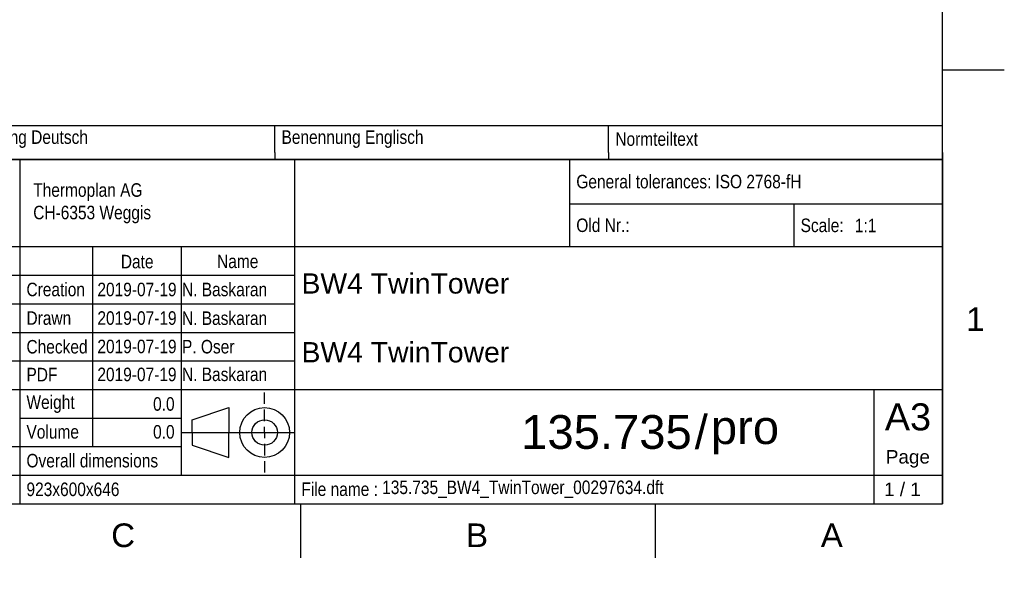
# Model space of a CAD drawing. Header units: millimetres. Extents: x -40 to 419, y 0 to 295.
# Tile 34 of 72: x 273 to 419, y 0 to 82. Entities that reach past the tile are written whole.
import ezdxf
from ezdxf import colors
from ezdxf.entities.mleader import LeaderData, LeaderLine
from ezdxf.math import Vec2, Vec3

# ---------------------------------------------------------------- set-up
doc = ezdxf.new("R2010")
doc.units = ezdxf.units.MM
for name, color, linetype in [('Cartouche', 7, 'Continuous'), ('Défaut', 7, 'Continuous'), ('Format', 7, 'Continuous'), ('Marges', 7, 'Continuous')]:
    doc.layers.add(name, color=color, linetype=linetype)

# ---------------------------------------------------------------- blocks, each defined once
blk = doc.blocks.new('_Dot')
at = {"color": 0, "linetype": 'ByBlock', "lineweight": -2}
blk.add_line((-0.5, 0), (-1, 0), dxfattribs=at)
at = {"color": 0, "linetype": 'ByBlock', "const_width": 0.5}
blk.add_lwpolyline([(-0.25, 0, 1), (0.25, 0, 1)], format="xyb", close=True, dxfattribs=at)
blk = doc.blocks.new('SE5')
at = {"layer": 'Marges', "char_height": 3.5, "width": 3.7133, "attachment_point": 1}
for s, insert in [('{\\fArial|b0||i0||c0|p34;\\C7;\\H3.5;\\W1.;1}', (413.5, 39.09)), ('{\\fArial|b0||i0||c0|p34;\\C7;\\H3.5;\\W1.;C}', (287, 7.09)), ('{\\fArial|b0||i0||c0|p34;\\C7;\\H3.5;\\W1.;B}', (339.5, 7.09)), ('{\\fArial|b0||i0||c0|p34;\\C7;\\H3.5;\\W1.;A}', (392, 7.09))]:
    blk.add_mtext(s, dxfattribs=dict(at, insert=insert))
blk = doc.blocks.new('SE4')
at = {"layer": 'Marges'}
blk.add_blockref('SE5', (0, 0), dxfattribs=at)

msp = doc.modelspace()

# ---------------------------------------------------------------- linework, layer by layer
at = {"layer": 'Cartouche', "color": 7, "linetype": 'Continuous'}
for p, q in [((410.0001, 61.0008), (220.0001, 61.0008)), ((273.46, 61.0008), (273.46, 10.0008)), ((314.14, 61.0008), (314.14, 10.0008)), ((354.8221, 61.0008), (354.8221, 48.0786)), ((354.8221, 54.4108), (410, 54.4108)), ((220, 48.0786), (276.46, 48.0786)), ((276.46, 48.0786), (410, 48.0786)), ((284.2399, 48.0786), (284.2399, 18.4686)), ((297.36, 48.0786), (297.36, 26.9286)), ((219.9375, 43.8409), (273.5694, 43.8409)), ((273.46, 43.8486), (314.14, 43.8486)), ((220, 39.6186), (273.46, 39.6186)), ((273.46, 39.6186), (314.14, 39.6186)), ((220, 35.3886), (273.46, 35.3886)), ((273.46, 35.3886), (314.14, 35.3886)), ((220, 31.1586), (273.46, 31.1586)), ((273.46, 31.1586), (314.14, 31.1586)), ((220, 26.9286), (273.46, 26.9286)), ((273.46, 26.9286), (410, 26.9286)), ((297.36, 26.9286), (297.36, 14.2386)), ((309.7051, 24.7979), (309.7051, 26.4926)), ((399.8401, 26.9286), (399.8399, 10.0086)), ((299.0003, 22.4403), (304.4057, 24.2447)), ((304.4057, 24.2447), (304.4057, 20.561)), ((309.7051, 22.2557), (309.7051, 23.9505)), ((273.46, 22.6986), (297.36, 22.6986)), ((299.0003, 20.561), (299.0003, 22.4403)), ((297.4747, 20.561), (314.14, 20.561)), ((299.0003, 20.561), (299.0003, 18.6816)), ((304.4057, 16.8772), (304.4057, 20.561)), ((309.7051, 20.561), (309.7051, 21.4084)), ((309.7051, 20.561), (309.7051, 19.7136)), ((220, 18.4686), (297.36, 18.4686)), ((299.0003, 18.6816), (304.4057, 16.8772)), ((309.7051, 18.8662), (309.7051, 17.1715)), ((309.7051, 16.3241), (309.7051, 14.6294)), ((220, 14.2386), (297.36, 14.2386)), ((297.36, 14.2386), (410, 14.2386))]:
    msp.add_line(p, q, dxfattribs=at)
for radius in [3.6837, 1.8794]:
    msp.add_circle((309.7051, 20.561), radius, dxfattribs=at)
at = {"layer": 'Défaut', "color": 7, "linetype": 'Continuous'}
for p, q in [((220, 66.0008), (410, 66.0008)), ((311.2, 62.0008), (311.2, 66.0008)), ((360.6, 62.0008), (360.6, 66.0008)), ((410, 62.0008), (410, 66.0008)), ((311.2, 62.0008), (311.2, 61.0008)), ((360.6, 62.0008), (360.6, 61.0008)), ((410, 62.0008), (410, 61.0008)), ((220, 61.0008), (410, 61.0008)), ((220, 61.0008), (410, 61.0008)), ((410, 61.0008), (410, 10)), ((388.0121, 54.4108), (388.0121, 48.0808)), ((220, 10), (410, 10))]:
    msp.add_line(p, q, dxfattribs=at)
at = {"layer": 'Marges', "color": 7, "linetype": 'Continuous'}
for p, q in [((410, 10), (410, 287)), ((410, 74.25), (419.1561, 74.25)), ((10, 10), (410, 10)), ((315, 10), (315, 2)), ((367.5, 10), (367.5, 2))]:
    msp.add_line(p, q, dxfattribs=at)

# ---------------------------------------------------------------- block references
msp.add_blockref('SE4', (0, 0))

# ---------------------------------------------------------------- texts
at = {"layer": 'Cartouche', "char_height": 2}
for s, insert, width, attachment_point in [('{\\fArial Narrow|b0||i0||c0|p34;\\C7;\\H2.;\\W1.;General tolerances:}', (355.8221, 57.702), 29.58847, 4), ('{\\fArial Narrow|b0||i0||c0|p34;\\C7;\\H2.;\\W1.;ISO 2768-fH}', (376.4026, 57.7054), 32.774717, 4), ('{\\fArial Narrow|b0||i0||c0|p34;\\C7;\\H2.;\\W1.;Thermoplan AG\\P}{\\fArial Narrow|b0||i0||c0|p34;\\C7;\\H2.;\\W1.;CH-6353 Weggis\\P}', (275.4621, 54.4985), 38.402538, 4), ('{\\fArial Narrow|b0||i0||c0|p34;\\C7;\\H2.;\\W1.;Old Nr.:}', (355.8221, 51.2354), 13.043037, 4), ('{\\fArial Narrow|b0||i0||c0|p34;\\C7;\\H2.;\\W1.;Scale:}', (389.0121, 51.2213), 9.626832, 4), ('{\\fArial Narrow|b0||i0||c0|p34;\\C7;\\H2.;\\W1.;Date}', (290.8458, 45.8562), 12.707557, 5), ('{\\fArial Narrow|b0||i0||c0|p34;\\C7;\\H2.;\\W1.;Name}', (305.7211, 45.8918), 16.373596, 5), ('{\\fArial Narrow|b0||i0||c0|p34;\\C7;\\H2.;\\W1.;Creation}', (274.4621, 41.7267), 9.498687, 4), ('{\\fArial Narrow|b0||i0||c0|p34;\\C7;\\H2.;\\W1.;2019-07-19}', (290.8161, 41.7229), 14.6647, 5), ('{\\fArial Narrow|b0||i0||c0|p34;\\C7;\\H2.;\\W1.;N. Baskaran}', (297.471, 41.7228), 17.834493, 4), ('{\\fArial Narrow|b0||i0||c0|p34;\\C7;\\H2.;\\W1.;Drawn}', (274.4621, 37.4926), 9.455701, 4), ('{\\fArial Narrow|b0||i0||c0|p34;\\C7;\\H2.;\\W1.;2019-07-19}', (290.8161, 37.495), 14.6647, 5), ('{\\fArial Narrow|b0||i0||c0|p34;\\C7;\\H2.;\\W1.;N. Baskaran}', (297.471, 37.4712), 17.834493, 4), ('{\\fArial Narrow|b0||i0||c0|p34;\\C7;\\H2.;\\W1.;Checked}', (274.4621, 33.2448), 9.455701, 4), ('{\\fArial Narrow|b0||i0||c0|p34;\\C7;\\H2.;\\W1.;2019-07-19}', (290.8161, 33.287), 14.6647, 5), ('{\\fArial Narrow|b0||i0||c0|p34;\\C7;\\H2.;\\W1.;P. Oser}', (297.471, 33.2547), 18.045871, 4), ('{\\fArial Narrow|b0||i0||c0|p34;\\C7;\\H2.;\\W1.;PDF}', (274.4621, 29.1353), 9.932518, 4), ('{\\fArial Narrow|b0||i0||c0|p34;\\C7;\\H2.;\\W1.;2019-07-19}', (290.8105, 29.146), 14.653547, 5), ('{\\fArial Narrow|b0||i0||c0|p34;\\C7;\\H2.;\\W1.;N. Baskaran}', (297.471, 29.163), 17.940182, 4), ('{\\fArial Narrow|b0||i0||c0|p34;\\C7;\\H2.;\\W1.;Weight}', (274.4621, 24.7519), 9.498687, 4), ('{\\fArial Narrow|b0||i0||c0|p34;\\C7;\\H2.;\\W1.;0.0}', (296.3821, 24.7683), 12.055307, 6), ('{\\fArial Narrow|b0||i0||c0|p34;\\C7;\\H2.;\\W1.;Volume}', (274.4621, 20.6431), 9.412715, 4), ('{\\fArial Narrow|b0||i0||c0|p34;\\C7;\\H2.;\\W1.;0.0}', (296.3821, 20.6398), 12.055307, 6), ('{\\fArial Narrow|b0||i0||c0|p34;\\C7;\\H2.;\\W1.;Overall dimensions}', (274.4621, 16.3778), 23.162671, 4), ('{\\fArial|b0||i0||c0|p34;\\C7;\\H2.;\\W1.;Page}', (404.889, 16.6566), 9.662494, 5), ('{\\fArial Narrow|b0||i0||c0|p34;\\C7;\\H2.;\\W1.;923x600x646}', (274.4621, 12.1299), 39.794409, 4), ('{\\fArial Narrow|b0||i0||c0|p34;\\C7;\\H2.;\\W1.;File name :}', (315.1369, 12.1453), 19.97745, 4), ('{\\fArial Narrow|b0||i0||c0|p34;\\C7;\\H2.;\\W1.;135.735_BW4_TwinTower_00297634.dft}', (327.0951, 12.1533), 71.671298, 4)]:
    msp.add_mtext(s, dxfattribs=dict(at, insert=insert, width=width, attachment_point=attachment_point))
at = {"layer": 'Défaut'}
for s, insert, char_height, width, attachment_point in [('{\\fArial Narrow|b0||i0||c0|p34;\\C7;\\H2.;\\W1.;Benennung Deutsch}', (262.8, 64.0008), 2, 47.4, 4), ('{\\fArial Narrow|b0||i0||c0|p34;\\C7;\\H2.;\\W1.;Benennung Englisch}', (312.2, 64.0008), 2, 47.4, 4), ('{\\fArial Narrow|b0||i0||c0|p34;\\C7;\\H2.;\\W1.;Normteiltext}', (361.6, 64.0008), 2, 47.4, 4), ('{\\fArial Narrow|b0||i0||c0|p34;\\C7;\\H2.;\\W1.;1:1}', (397.0368, 51.2166), 2, 11.732802, 4), ('{\\fArial|b0||i0||c0|p34;\\C7;\\H3.;\\W1.;BW4 TwinTower}', (315.1628, 42.6113), 3, 93.809481, 4), ('{\\fArial|b0||i0||c0|p34;\\C7;\\H3.;\\W1.;BW4 TwinTower}', (315.1628, 32.423), 3, 93.809481, 4), ('{\\fArial|b0||i0||c0|p34;\\C7;\\H5.;\\W1.;/}', (374.3158, 20.6), 5, 2.696999, 5), ('{\\fArial|b0||i0||c0|p34;\\C7;\\H5.;\\W1.;135.735}', (372.9104, 20.6008), 5, 57.728847, 6), ('{\\fArial|b0||i0||c0|p34;\\C7;\\H5.;\\W1.;pro}', (375.7364, 20.5957), 5, 21.11407, 4)]:
    msp.add_mtext(s, dxfattribs=dict(at, insert=insert, char_height=char_height, width=width, attachment_point=attachment_point))
at = {"layer": 'Format', "insert": (404.8965, 22.8481), "char_height": 4, "width": 9.701766, "attachment_point": 5}
msp.add_mtext('{\\fArial|b0||i0||c0|p34;\\C7;\\H4.;\\W1.;A3}', dxfattribs=at)

# ---------------------------------------------------------------- leaders
at = {"layer": 'Cartouche', "color": 7, "linetype": 'Continuous'}
ml = msp.add_multileader_mtext('Standard', dxfattribs=at)
ml.set_content('{\\pxsm0.9;\\fArial|b0||i0||c0|p34;\\W1.;1 / 1\\P}', color=256)
ml.set_leader_properties()
ml.set_arrow_properties(name='DOT')
ml.build(insert=Vec2(0, 0))
ml.multileader.update_dxf_attribs({"leader_type": 0, "dogleg_length": 0, "arrow_head_size": 2})
ctx = ml.context
ctx.base_point, ctx.char_height, ctx.arrow_head_size, ctx.landing_gap_size = Vec3(399.7761, 12.1321), 2, 2, 0.7
ctx.text_align_type = 1
notes = []
notes.append((ctx, [(0, (0, 0, 0), (0, 0), (1, 0), 1, [])]))
ctx.mtext.insert, ctx.mtext.alignment = Vec3(404.0841, 13.1491), 2
for ctx, leaders in notes:
    for number, flags, end, landing, length, lines in leaders:
        leader = LeaderData()
        leader.index, (leader.has_last_leader_line, leader.has_dogleg_vector, leader.attachment_direction) = number, flags
        leader.last_leader_point, leader.dogleg_vector, leader.dogleg_length = Vec3(end), Vec3(landing), length
        for number, points, colour, breaks in lines:
            line = LeaderLine()
            line.index, line.vertices, line.color, line.breaks = number, Vec3.list(points), colors.encode_raw_color(colour), breaks
            leader.lines.append(line)
        ctx.leaders.append(leader)

doc.saveas('drawing.dxf')
